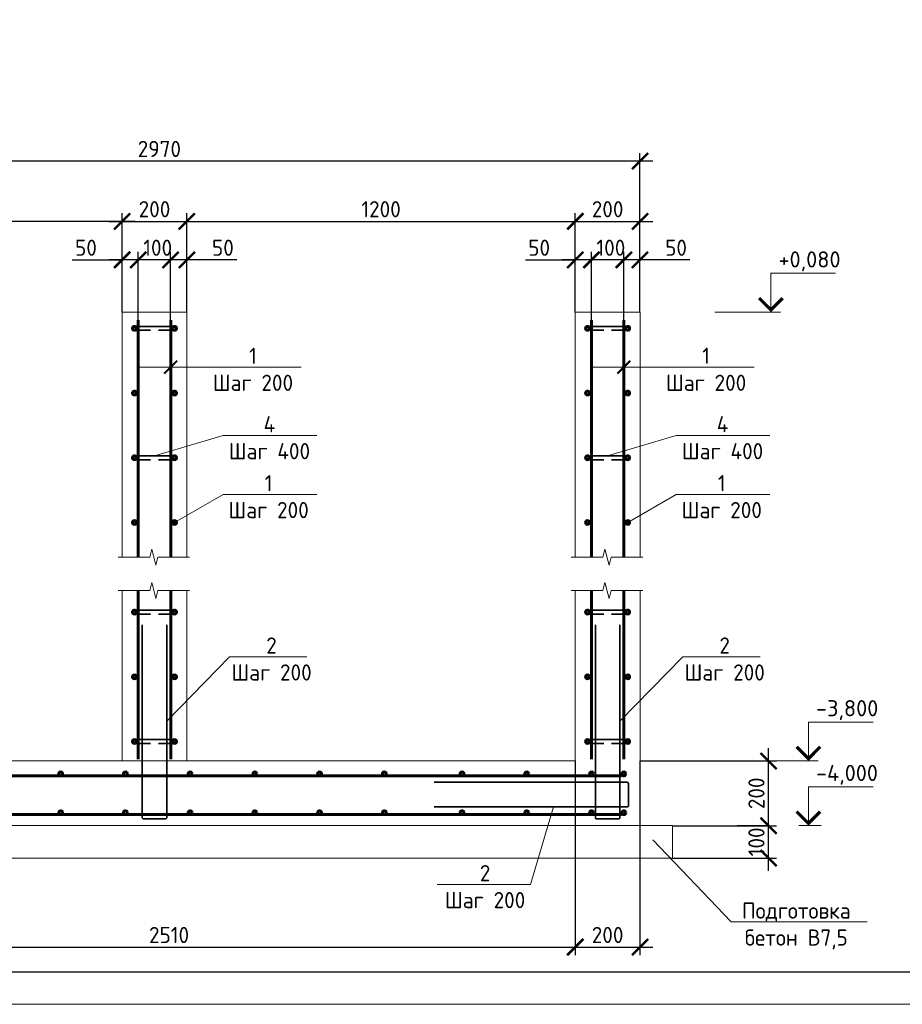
# Model space of a CAD drawing. Header units: millimetres. Extents: x 130535 to 1380046, y -52734 to 121434.
# Tile 34 of 64: x 553967 to 567601, y -7790 to 7424. Entities that reach past the tile are written whole.
import ezdxf
from ezdxf import colors
from ezdxf.entities.mleader import LeaderData, LeaderLine
from ezdxf.math import Vec2, Vec3

# ---------------------------------------------------------------- set-up
doc = ezdxf.new("R2010")
doc.units = ezdxf.units.MM
doc.layers.get('DEFPOINTS').update_dxf_attribs({"color": 1, "lineweight": 0})
for name, color, linetype, lineweight in [('Основная 0.35', 200, 'Continuous', 35), ('Основная 0.60', 142, 'Continuous', 60), ('РАЗМЕРЫ', 1, 'Continuous', 9), ('Разрез жилая часть$0$Отметки', 1, 'Continuous', 20), ('Символы 0.20', 1, 'Continuous', 20), ('Тонкая', 81, 'Continuous', 20), ('Тонкая 0.20', 30, 'Continuous', 20), ('ТОНКИЕ', 7, 'Continuous', 9)]:
    doc.layers.add(name, color=color, linetype=linetype, lineweight=lineweight)
doc.layers.add('ТОЛСТЫЕ_ОСНОВНЫЕ', color=6, linetype='Continuous')
doc.styles.add('GOST-2.304_Type-B', font='GOST Common.ttf')
doc.styles.add('ГОСТ', font='isocpeur.ttf')
doc.dimstyles.new('СПДС', dxfattribs={"dimscale": 100, "dimtxt": 2.5, "dimasz": 2.5, "dimexe": 1.25, "dimexo": 0, "dimtad": 1, "dimdec": 0, "dimtxsty": 'GOST-2.304_Type-B', "dimblk": 'ARCHTICK', "dimcen": 2.5, "dimdle": 2, "dimadec": 0, "dimazin": 2, "dimtfac": 0.75, "dimtdec": 0, "dimtmove": 1, "dimatfit": 3, "dimfxl": 1, "dimtolj": 1, "dimarcsym": 1})

# ---------------------------------------------------------------- blocks, each defined once
blk = doc.blocks.new('*U5')
at = {"layer": 'ТОЛСТЫЕ_ОСНОВНЫЕ', "color": 6}
blk.add_lwpolyline([(20, 5), (589, 5), (589, 415), (20, 415)], close=True, dxfattribs=at)
at = {"layer": 'ТОНКИЕ'}
blk.add_lwpolyline([(0, 0), (594, 0), (594, 420), (0, 420)], close=True, dxfattribs=at)
blk = doc.blocks.new('_ArchTick')
at = {"color": 0, "linetype": 'ByBlock', "const_width": 0.15}
blk.add_lwpolyline([(-0.5, -0.5), (0.5, 0.5)], dxfattribs=at)
blk = doc.blocks.new('_None')
blk = doc.blocks.new('*D376')
at = {"layer": 'DEFPOINTS', "color": 0, "linetype": 'Continuous', "lineweight": 0, "transparency": 16777216}
for p in [(563299, 3712), (563549, 2905), (563299, 2780)]:
    blk.add_point(p, dxfattribs=at)
at = {"layer": 'РАЗМЕРЫ', "color": 0, "linetype": 'Continuous', "lineweight": -2, "transparency": 16777216}
for p, q in [((563299, 2780), (563299, 3837)), ((563549, 2905), (563549, 3837)), ((563749, 3712), (563099, 3712)), ((564319, 3712), (563549, 3712))]:
    blk.add_line(p, q, dxfattribs=at)
at = {"layer": 'РАЗМЕРЫ', "color": 0, "linetype": 'Continuous', "lineweight": -2, "transparency": 16777216, "xscale": 250, "yscale": 250, "zscale": 250, "rotation": 180}
blk.add_blockref('_ArchTick', (563299, 3712), dxfattribs=at)
at = {"layer": 'РАЗМЕРЫ', "color": 0, "linetype": 'Continuous', "lineweight": -2, "transparency": 16777216, "xscale": 250, "yscale": 250, "zscale": 250}
blk.add_blockref('_ArchTick', (563549, 3712), dxfattribs=at)
at = {"layer": 'РАЗМЕРЫ', "color": 0, "linetype": 'Continuous', "lineweight": 0, "transparency": 16777216, "insert": (564106, 3900), "char_height": 250, "attachment_point": 5, "style": 'GOST-2.304_Type-B'}
blk.add_mtext('\\A1;50', dxfattribs=at)
blk = doc.blocks.new('*D377')
at = {"layer": 'DEFPOINTS', "color": 0, "linetype": 'Continuous', "lineweight": 0, "transparency": 16777216}
for p in [(562799, 3712), (562799, 2780), (563299, 2780)]:
    blk.add_point(p, dxfattribs=at)
at = {"layer": 'РАЗМЕРЫ', "color": 0, "linetype": 'Continuous', "lineweight": -2, "transparency": 16777216}
for p, q in [((562799, 2780), (562799, 3837)), ((563299, 2780), (563299, 3837)), ((563499, 3712), (562599, 3712))]:
    blk.add_line(p, q, dxfattribs=at)
at = {"layer": 'РАЗМЕРЫ', "color": 0, "linetype": 'Continuous', "lineweight": -2, "transparency": 16777216, "xscale": 250, "yscale": 250, "zscale": 250, "rotation": 180}
blk.add_blockref('_ArchTick', (562799, 3712), dxfattribs=at)
at = {"layer": 'РАЗМЕРЫ', "color": 0, "linetype": 'Continuous', "lineweight": -2, "transparency": 16777216, "xscale": 250, "yscale": 250, "zscale": 250}
blk.add_blockref('_ArchTick', (563299, 3712), dxfattribs=at)
at = {"layer": 'РАЗМЕРЫ', "color": 0, "linetype": 'Continuous', "lineweight": 0, "transparency": 16777216, "insert": (563099, 3900), "char_height": 250, "attachment_point": 5, "style": 'GOST-2.304_Type-B'}
blk.add_mtext('\\A1;100', dxfattribs=at)
blk = doc.blocks.new('*D378')
at = {"layer": 'DEFPOINTS', "color": 0, "linetype": 'Continuous', "lineweight": 0, "transparency": 16777216}
for p in [(562549, 3712), (562549, 2905), (562799, 2780)]:
    blk.add_point(p, dxfattribs=at)
at = {"layer": 'РАЗМЕРЫ', "color": 0, "linetype": 'Continuous', "lineweight": -2, "transparency": 16777216}
for p, q in [((562549, 2905), (562549, 3837)), ((562799, 2780), (562799, 3837)), ((561779, 3712), (562549, 3712)), ((562999, 3712), (562349, 3712))]:
    blk.add_line(p, q, dxfattribs=at)
at = {"layer": 'РАЗМЕРЫ', "color": 0, "linetype": 'Continuous', "lineweight": -2, "transparency": 16777216, "xscale": 250, "yscale": 250, "zscale": 250, "rotation": 180}
blk.add_blockref('_ArchTick', (562549, 3712), dxfattribs=at)
at = {"layer": 'РАЗМЕРЫ', "color": 0, "linetype": 'Continuous', "lineweight": -2, "transparency": 16777216, "xscale": 250, "yscale": 250, "zscale": 250}
blk.add_blockref('_ArchTick', (562799, 3712), dxfattribs=at)
at = {"layer": 'РАЗМЕРЫ', "color": 0, "linetype": 'Continuous', "lineweight": 0, "transparency": 16777216, "insert": (561991, 3900), "char_height": 250, "attachment_point": 5, "style": 'GOST-2.304_Type-B'}
blk.add_mtext('\\A1;50', dxfattribs=at)
blk = doc.blocks.new('*D379')
at = {"layer": 'DEFPOINTS', "color": 0, "linetype": 'Continuous', "lineweight": 0, "transparency": 16777216}
for p in [(562549, -4030), (549999, -5520), (562549, -6906)]:
    blk.add_point(p, dxfattribs=at)
at = {"layer": 'РАЗМЕРЫ', "color": 0, "linetype": 'Continuous', "lineweight": -2, "transparency": 16777216}
for p, q in [((562549, -4030), (562549, -7031)), ((549999, -5520), (549999, -7031)), ((549799, -6906), (562749, -6906))]:
    blk.add_line(p, q, dxfattribs=at)
at = {"layer": 'РАЗМЕРЫ', "color": 0, "linetype": 'Continuous', "lineweight": -2, "transparency": 16777216, "xscale": 250, "yscale": 250, "zscale": 250, "rotation": 180}
blk.add_blockref('_ArchTick', (549999, -6906), dxfattribs=at)
at = {"layer": 'РАЗМЕРЫ', "color": 0, "linetype": 'Continuous', "lineweight": -2, "transparency": 16777216, "xscale": 250, "yscale": 250, "zscale": 250}
blk.add_blockref('_ArchTick', (562549, -6906), dxfattribs=at)
at = {"layer": 'РАЗМЕРЫ', "color": 0, "linetype": 'Continuous', "lineweight": 0, "transparency": 16777216, "insert": (556274, -6719), "char_height": 250, "attachment_point": 5, "style": 'GOST-2.304_Type-B'}
blk.add_mtext('\\A1;2510', dxfattribs=at)
blk = doc.blocks.new('*D380')
at = {"layer": 'DEFPOINTS', "color": 0, "linetype": 'Continuous', "lineweight": 0, "transparency": 16777216}
for p in [(562549, -4030), (563549, -4030), (563549, -6906)]:
    blk.add_point(p, dxfattribs=at)
at = {"layer": 'РАЗМЕРЫ', "color": 0, "linetype": 'Continuous', "lineweight": -2, "transparency": 16777216}
for p, q in [((562549, -4030), (562549, -7031)), ((563549, -4030), (563549, -7031)), ((562349, -6906), (563749, -6906))]:
    blk.add_line(p, q, dxfattribs=at)
at = {"layer": 'РАЗМЕРЫ', "color": 0, "linetype": 'Continuous', "lineweight": -2, "transparency": 16777216, "xscale": 250, "yscale": 250, "zscale": 250, "rotation": 180}
blk.add_blockref('_ArchTick', (562549, -6906), dxfattribs=at)
at = {"layer": 'РАЗМЕРЫ', "color": 0, "linetype": 'Continuous', "lineweight": -2, "transparency": 16777216, "xscale": 250, "yscale": 250, "zscale": 250}
blk.add_blockref('_ArchTick', (563549, -6906), dxfattribs=at)
at = {"layer": 'РАЗМЕРЫ', "color": 0, "linetype": 'Continuous', "lineweight": 0, "transparency": 16777216, "insert": (563049, -6719), "char_height": 250, "attachment_point": 5, "style": 'GOST-2.304_Type-B'}
blk.add_mtext('\\A1;200', dxfattribs=at)
blk = doc.blocks.new('*D381')
at = {"layer": 'DEFPOINTS', "color": 0, "linetype": 'Continuous', "lineweight": 0, "transparency": 16777216}
for p in [(564049, -5030), (565535, -5030), (564049, -5530)]:
    blk.add_point(p, dxfattribs=at)
at = {"layer": 'РАЗМЕРЫ', "color": 0, "linetype": 'Continuous', "lineweight": -2, "transparency": 16777216}
for p, q in [((565535, -5730), (565535, -4830)), ((564049, -5030), (565660, -5030)), ((564049, -5530), (565660, -5530))]:
    blk.add_line(p, q, dxfattribs=at)
at = {"layer": 'РАЗМЕРЫ', "color": 0, "linetype": 'Continuous', "lineweight": -2, "transparency": 16777216, "xscale": 250, "yscale": 250, "zscale": 250}
for p, rotation in [((565535, -5030), 90), ((565535, -5530), 270)]:
    blk.add_blockref('_ArchTick', p, dxfattribs=dict(at, rotation=rotation))
at = {"layer": 'РАЗМЕРЫ', "color": 0, "linetype": 'Continuous', "lineweight": 0, "transparency": 16777216, "insert": (565348, -5280), "char_height": 250, "attachment_point": 5, "rotation": 90, "style": 'GOST-2.304_Type-B'}
blk.add_mtext('\\A1;100', dxfattribs=at)
blk = doc.blocks.new('*D382')
at = {"layer": 'DEFPOINTS', "color": 0, "linetype": 'Continuous', "lineweight": 0, "transparency": 16777216}
for p in [(563549, -4030), (565535, -4030), (564049, -5030)]:
    blk.add_point(p, dxfattribs=at)
at = {"layer": 'РАЗМЕРЫ', "color": 0, "linetype": 'Continuous', "lineweight": -2, "transparency": 16777216}
for p, q in [((565535, -5230), (565535, -3830)), ((563549, -4030), (565660, -4030)), ((564049, -5030), (565660, -5030))]:
    blk.add_line(p, q, dxfattribs=at)
at = {"layer": 'РАЗМЕРЫ', "color": 0, "linetype": 'Continuous', "lineweight": -2, "transparency": 16777216, "xscale": 250, "yscale": 250, "zscale": 250}
for p, rotation in [((565535, -4030), 90), ((565535, -5030), 270)]:
    blk.add_blockref('_ArchTick', p, dxfattribs=dict(at, rotation=rotation))
at = {"layer": 'РАЗМЕРЫ', "color": 0, "linetype": 'Continuous', "lineweight": 0, "transparency": 16777216, "insert": (565348, -4530), "char_height": 250, "attachment_point": 5, "rotation": 90, "style": 'GOST-2.304_Type-B'}
blk.add_mtext('\\A1;200', dxfattribs=at)
blk = doc.blocks.new('*D363')
at = {"layer": 'DEFPOINTS', "color": 0, "linetype": 'Continuous', "lineweight": 0, "transparency": 16777216}
for p in [(563549, 4307), (562549, 2905), (563549, 2905)]:
    blk.add_point(p, dxfattribs=at)
at = {"layer": 'РАЗМЕРЫ', "color": 0, "linetype": 'Continuous', "lineweight": -2, "transparency": 16777216}
for p, q in [((562549, 2905), (562549, 4432)), ((563549, 2905), (563549, 4432)), ((562349, 4307), (563749, 4307))]:
    blk.add_line(p, q, dxfattribs=at)
at = {"layer": 'РАЗМЕРЫ', "color": 0, "linetype": 'Continuous', "lineweight": -2, "transparency": 16777216, "xscale": 250, "yscale": 250, "zscale": 250, "rotation": 180}
blk.add_blockref('_ArchTick', (562549, 4307), dxfattribs=at)
at = {"layer": 'РАЗМЕРЫ', "color": 0, "linetype": 'Continuous', "lineweight": -2, "transparency": 16777216, "xscale": 250, "yscale": 250, "zscale": 250}
blk.add_blockref('_ArchTick', (563549, 4307), dxfattribs=at)
at = {"layer": 'РАЗМЕРЫ', "color": 0, "linetype": 'Continuous', "lineweight": 0, "transparency": 16777216, "insert": (563049, 4495), "char_height": 250, "attachment_point": 5, "style": 'GOST-2.304_Type-B'}
blk.add_mtext('\\A1;200', dxfattribs=at)
blk = doc.blocks.new('*D362')
at = {"layer": 'DEFPOINTS', "color": 0, "linetype": 'Continuous', "lineweight": 0, "transparency": 16777216}
for p in [(548699, 5238), (548699, 2905), (563549, 2905)]:
    blk.add_point(p, dxfattribs=at)
at = {"layer": 'РАЗМЕРЫ', "color": 0, "linetype": 'Continuous', "lineweight": -2, "transparency": 16777216}
for p, q in [((548699, 2905), (548699, 5363)), ((563549, 2905), (563549, 5363)), ((563749, 5238), (548499, 5238))]:
    blk.add_line(p, q, dxfattribs=at)
at = {"layer": 'РАЗМЕРЫ', "color": 0, "linetype": 'Continuous', "lineweight": -2, "transparency": 16777216, "xscale": 250, "yscale": 250, "zscale": 250, "rotation": 180}
blk.add_blockref('_ArchTick', (548699, 5238), dxfattribs=at)
at = {"layer": 'РАЗМЕРЫ', "color": 0, "linetype": 'Continuous', "lineweight": -2, "transparency": 16777216, "xscale": 250, "yscale": 250, "zscale": 250}
blk.add_blockref('_ArchTick', (563549, 5238), dxfattribs=at)
at = {"layer": 'РАЗМЕРЫ', "color": 0, "linetype": 'Continuous', "lineweight": 0, "transparency": 16777216, "insert": (556124, 5426), "char_height": 250, "attachment_point": 5, "style": 'GOST-2.304_Type-B'}
blk.add_mtext('\\A1;2970', dxfattribs=at)
blk = doc.blocks.new('*D402')
at = {"layer": 'DEFPOINTS', "color": 0, "linetype": 'Continuous', "lineweight": 0, "transparency": 16777216}
for p in [(556299, 3712), (556549, 2905), (556299, 2780)]:
    blk.add_point(p, dxfattribs=at)
at = {"layer": 'РАЗМЕРЫ', "color": 0, "linetype": 'Continuous', "lineweight": -2, "transparency": 16777216}
for p, q in [((556299, 2780), (556299, 3837)), ((556549, 2905), (556549, 3837)), ((556749, 3712), (556099, 3712)), ((557319, 3712), (556549, 3712))]:
    blk.add_line(p, q, dxfattribs=at)
at = {"layer": 'РАЗМЕРЫ', "color": 0, "linetype": 'Continuous', "lineweight": -2, "transparency": 16777216, "xscale": 250, "yscale": 250, "zscale": 250, "rotation": 180}
blk.add_blockref('_ArchTick', (556299, 3712), dxfattribs=at)
at = {"layer": 'РАЗМЕРЫ', "color": 0, "linetype": 'Continuous', "lineweight": -2, "transparency": 16777216, "xscale": 250, "yscale": 250, "zscale": 250}
blk.add_blockref('_ArchTick', (556549, 3712), dxfattribs=at)
at = {"layer": 'РАЗМЕРЫ', "color": 0, "linetype": 'Continuous', "lineweight": 0, "transparency": 16777216, "insert": (557106, 3900), "char_height": 250, "attachment_point": 5, "style": 'GOST-2.304_Type-B'}
blk.add_mtext('\\A1;50', dxfattribs=at)
blk = doc.blocks.new('*D403')
at = {"layer": 'DEFPOINTS', "color": 0, "linetype": 'Continuous', "lineweight": 0, "transparency": 16777216}
for p in [(555799, 3712), (555799, 2780), (556299, 2780)]:
    blk.add_point(p, dxfattribs=at)
at = {"layer": 'РАЗМЕРЫ', "color": 0, "linetype": 'Continuous', "lineweight": -2, "transparency": 16777216}
for p, q in [((555799, 2780), (555799, 3837)), ((556299, 2780), (556299, 3837)), ((556499, 3712), (555599, 3712))]:
    blk.add_line(p, q, dxfattribs=at)
at = {"layer": 'РАЗМЕРЫ', "color": 0, "linetype": 'Continuous', "lineweight": -2, "transparency": 16777216, "xscale": 250, "yscale": 250, "zscale": 250, "rotation": 180}
blk.add_blockref('_ArchTick', (555799, 3712), dxfattribs=at)
at = {"layer": 'РАЗМЕРЫ', "color": 0, "linetype": 'Continuous', "lineweight": -2, "transparency": 16777216, "xscale": 250, "yscale": 250, "zscale": 250}
blk.add_blockref('_ArchTick', (556299, 3712), dxfattribs=at)
at = {"layer": 'РАЗМЕРЫ', "color": 0, "linetype": 'Continuous', "lineweight": 0, "transparency": 16777216, "insert": (556099, 3900), "char_height": 250, "attachment_point": 5, "style": 'GOST-2.304_Type-B'}
blk.add_mtext('\\A1;100', dxfattribs=at)
blk = doc.blocks.new('*D404')
at = {"layer": 'DEFPOINTS', "color": 0, "linetype": 'Continuous', "lineweight": 0, "transparency": 16777216}
for p in [(555549, 3712), (555549, 2905), (555799, 2780)]:
    blk.add_point(p, dxfattribs=at)
at = {"layer": 'РАЗМЕРЫ', "color": 0, "linetype": 'Continuous', "lineweight": -2, "transparency": 16777216}
for p, q in [((555549, 2905), (555549, 3837)), ((555799, 2780), (555799, 3837)), ((554779, 3712), (555549, 3712)), ((555999, 3712), (555349, 3712))]:
    blk.add_line(p, q, dxfattribs=at)
at = {"layer": 'РАЗМЕРЫ', "color": 0, "linetype": 'Continuous', "lineweight": -2, "transparency": 16777216, "xscale": 250, "yscale": 250, "zscale": 250, "rotation": 180}
blk.add_blockref('_ArchTick', (555549, 3712), dxfattribs=at)
at = {"layer": 'РАЗМЕРЫ', "color": 0, "linetype": 'Continuous', "lineweight": -2, "transparency": 16777216, "xscale": 250, "yscale": 250, "zscale": 250}
blk.add_blockref('_ArchTick', (555799, 3712), dxfattribs=at)
at = {"layer": 'РАЗМЕРЫ', "color": 0, "linetype": 'Continuous', "lineweight": 0, "transparency": 16777216, "insert": (554991, 3900), "char_height": 250, "attachment_point": 5, "style": 'GOST-2.304_Type-B'}
blk.add_mtext('\\A1;50', dxfattribs=at)
blk = doc.blocks.new('*D401')
at = {"layer": 'DEFPOINTS', "color": 0, "linetype": 'Continuous', "lineweight": 0, "transparency": 16777216}
for p in [(556549, 4307), (555549, 2905), (556549, 2905)]:
    blk.add_point(p, dxfattribs=at)
at = {"layer": 'РАЗМЕРЫ', "color": 0, "linetype": 'Continuous', "lineweight": -2, "transparency": 16777216}
for p, q in [((555549, 2905), (555549, 4432)), ((556549, 2905), (556549, 4432)), ((555349, 4307), (556749, 4307))]:
    blk.add_line(p, q, dxfattribs=at)
at = {"layer": 'РАЗМЕРЫ', "color": 0, "linetype": 'Continuous', "lineweight": -2, "transparency": 16777216, "xscale": 250, "yscale": 250, "zscale": 250, "rotation": 180}
blk.add_blockref('_ArchTick', (555549, 4307), dxfattribs=at)
at = {"layer": 'РАЗМЕРЫ', "color": 0, "linetype": 'Continuous', "lineweight": -2, "transparency": 16777216, "xscale": 250, "yscale": 250, "zscale": 250}
blk.add_blockref('_ArchTick', (556549, 4307), dxfattribs=at)
at = {"layer": 'РАЗМЕРЫ', "color": 0, "linetype": 'Continuous', "lineweight": 0, "transparency": 16777216, "insert": (556049, 4495), "char_height": 250, "attachment_point": 5, "style": 'GOST-2.304_Type-B'}
blk.add_mtext('\\A1;200', dxfattribs=at)
blk = doc.blocks.new('*D405')
at = {"layer": 'DEFPOINTS', "color": 0, "linetype": 'Continuous', "lineweight": 0, "transparency": 16777216}
for p in [(562549, 4307), (556549, 2905), (562549, 2905)]:
    blk.add_point(p, dxfattribs=at)
at = {"layer": 'РАЗМЕРЫ', "color": 0, "linetype": 'Continuous', "lineweight": -2, "transparency": 16777216}
for p, q in [((556549, 2905), (556549, 4432)), ((562549, 2905), (562549, 4432)), ((556349, 4307), (562749, 4307))]:
    blk.add_line(p, q, dxfattribs=at)
at = {"layer": 'РАЗМЕРЫ', "color": 0, "linetype": 'Continuous', "lineweight": -2, "transparency": 16777216, "xscale": 250, "yscale": 250, "zscale": 250, "rotation": 180}
blk.add_blockref('_ArchTick', (556549, 4307), dxfattribs=at)
at = {"layer": 'РАЗМЕРЫ', "color": 0, "linetype": 'Continuous', "lineweight": -2, "transparency": 16777216, "xscale": 250, "yscale": 250, "zscale": 250}
blk.add_blockref('_ArchTick', (562549, 4307), dxfattribs=at)
at = {"layer": 'РАЗМЕРЫ', "color": 0, "linetype": 'Continuous', "lineweight": 0, "transparency": 16777216, "insert": (559549, 4495), "char_height": 250, "attachment_point": 5, "style": 'GOST-2.304_Type-B'}
blk.add_mtext('\\A1;1200', dxfattribs=at)
blk = doc.blocks.new('*D406')
at = {"layer": 'DEFPOINTS', "color": 0, "linetype": 'Continuous', "lineweight": 0, "transparency": 16777216}
for p in [(548699, 4307), (548699, 2905), (555549, 2905)]:
    blk.add_point(p, dxfattribs=at)
at = {"layer": 'РАЗМЕРЫ', "color": 0, "linetype": 'Continuous', "lineweight": -2, "transparency": 16777216}
for p, q in [((548699, 2905), (548699, 4432)), ((555549, 2905), (555549, 4432)), ((555749, 4307), (548499, 4307))]:
    blk.add_line(p, q, dxfattribs=at)
at = {"layer": 'РАЗМЕРЫ', "color": 0, "linetype": 'Continuous', "lineweight": -2, "transparency": 16777216, "xscale": 250, "yscale": 250, "zscale": 250, "rotation": 180}
blk.add_blockref('_ArchTick', (548699, 4307), dxfattribs=at)
at = {"layer": 'РАЗМЕРЫ', "color": 0, "linetype": 'Continuous', "lineweight": -2, "transparency": 16777216, "xscale": 250, "yscale": 250, "zscale": 250}
blk.add_blockref('_ArchTick', (555549, 4307), dxfattribs=at)
at = {"layer": 'РАЗМЕРЫ', "color": 0, "linetype": 'Continuous', "lineweight": 0, "transparency": 16777216, "insert": (552124, 4495), "char_height": 250, "attachment_point": 5, "style": 'GOST-2.304_Type-B'}
blk.add_mtext('\\A1;1370', dxfattribs=at)

msp = doc.modelspace()

# ---------------------------------------------------------------- linework, layer by layer
at = {"layer": 'Основная 0.35'}
for p, q in [((556359.3, 2684.6), (555739.3, 2684.6)), ((555739.3, 2624.6), (555989.3, 2624.6)), ((556359.3, 2624.6), (556109.3, 2624.6)), ((563359.3, 2684.6), (562739.3, 2684.6)), ((562739.3, 2624.6), (562989.3, 2624.6)), ((563359.3, 2624.6), (563109.3, 2624.6)), ((556359.3, 684.6), (555739.3, 684.6)), ((555739.3, 624.6), (555989.3, 624.6)), ((556359.3, 624.6), (556109.3, 624.6)), ((563359.3, 684.6), (562739.3, 684.6)), ((562739.3, 624.6), (562989.3, 624.6)), ((563359.3, 624.6), (563109.3, 624.6)), ((556359.3, -1699.7), (555739.3, -1699.7)), ((555739.3, -1759.7), (555989.3, -1759.7)), ((556359.3, -1759.7), (556109.3, -1759.7)), ((563359.3, -1699.7), (562739.3, -1699.7)), ((562739.3, -1759.7), (562989.3, -1759.7)), ((563359.3, -1759.7), (563109.3, -1759.7)), ((556359.3, -3699.7), (555739.3, -3699.7)), ((555739.3, -3759.7), (555989.3, -3759.7)), ((556359.3, -3759.7), (556109.3, -3759.7)), ((563359.3, -3699.7), (562739.3, -3699.7)), ((562739.3, -3759.7), (562989.3, -3759.7)), ((563359.3, -3759.7), (563109.3, -3759.7))]:
    msp.add_line(p, q, dxfattribs=at)
for points in [[(556239.3, -1926.7), (556239.3, -4901.7, -0.4142136), (556214.3, -4926.7), (555884.3, -4926.7, -0.4142136), (555859.3, -4901.7), (555859.3, -1926.7)], [(563239.3, -1926.7), (563239.3, -4901.7, -0.4142136), (563214.3, -4926.7), (562884.3, -4926.7, -0.4142136), (562859.3, -4901.7), (562859.3, -1926.7)], [(560371.8, -4360.2), (563346.8, -4360.2, -0.4142136), (563371.8, -4385.2), (563371.8, -4715.2, -0.4142136), (563346.8, -4740.2), (560371.8, -4740.2)]]:
    msp.add_lwpolyline(points, format="xyb", dxfattribs=at)
for centre, start, end in [((555739.3, 2654.6), 90, 270), ((556359.3, 2654.6), 270, 90), ((562739.3, 2654.6), 90, 270), ((563359.3, 2654.6), 270, 90), ((555739.3, -1729.7), 90, 270), ((556359.3, -1729.7), 270, 90), ((562739.3, -1729.7), 90, 270), ((563359.3, -1729.7), 270, 90), ((555739.3, -3729.7), 90, 270), ((556359.3, -3729.7), 270, 90), ((562739.3, -3729.7), 90, 270), ((563359.3, -3729.7), 270, 90)]:
    msp.add_arc(centre, 30, start, end, dxfattribs=at)
at = {"layer": 'Основная 0.60'}
for p, q in [((555799.3, -882.3), (555799.3, 2779.6)), ((556299.3, -882.3), (556299.3, 2779.6)), ((562799.3, -882.3), (562799.3, 2779.6)), ((563299.3, -882.3), (563299.3, 2779.6)), ((555799.3, -4004.7), (555799.3, -1396.4)), ((556299.3, -4004.7), (556299.3, -1396.4)), ((562799.3, -4004.7), (562799.3, -1396.4)), ((563299.3, -4004.7), (563299.3, -1396.4)), ((563265.5, -4259.7), (550124.3, -4259.7)), ((563265.5, -4859.7), (550124.3, -4859.7))]:
    msp.add_line(p, q, dxfattribs=at)
for centre in [(555739.3, 2654.6), (556359.3, 2654.6), (562739.3, 2654.6), (563359.3, 2654.6), (555739.3, 1654.6), (556359.3, 1654.6), (562739.3, 1654.6), (563359.3, 1654.6), (555739.3, 654.6), (556359.3, 654.6), (562739.3, 654.6), (563359.3, 654.6), (555739.3, -345.4), (556359.3, -345.4), (562739.3, -345.4), (563359.3, -345.4), (555739.3, -1729.7), (556359.3, -1729.7), (562739.3, -1729.7), (563359.3, -1729.7), (555739.3, -2729.7), (556359.3, -2729.7), (562739.3, -2729.7), (563359.3, -2729.7), (555739.3, -3729.7), (556359.3, -3729.7), (562739.3, -3729.7), (563359.3, -3729.7), (554599.3, -4229.7), (555599.3, -4229.7), (556599.3, -4229.7), (557599.3, -4229.7), (558599.3, -4229.7), (559599.3, -4229.7), (560799.3, -4229.7), (561799.3, -4229.7), (562799.3, -4229.7), (563299.3, -4229.7), (554599.3, -4829.7), (555599.3, -4829.7), (556599.3, -4829.7), (557599.3, -4829.7), (558599.3, -4829.7), (559599.3, -4829.7), (560799.3, -4829.7), (561799.3, -4829.7), (562799.3, -4829.7), (563299.3, -4829.7)]:
    msp.add_circle(centre, 30, dxfattribs=at)
at = {"layer": 'РАЗМЕРЫ', "linetype": 'Continuous', "lineweight": 0}
for p, q in [((557210, -2421.1), (556239.3, -3414.2)), ((564210, -2421.1), (563239.3, -3414.2))]:
    msp.add_line(p, q, dxfattribs=at)
at = {"layer": 'РАЗМЕРЫ', "color": 3, "linetype": 'Continuous', "lineweight": 0}
msp.add_line((566347.7, -5029.7), (566150.3, -5029.7), dxfattribs=at)
at = {"layer": 'Символы 0.20', "color": 1, "linetype": 'Continuous', "lineweight": 20, "ltscale": 100}
for p, q in [((565571.3, 3504.6), (566571.3, 3504.6)), ((564705.2, 2904.6), (565571.3, 2904.6)), ((566150.3, -3429.7), (567150.3, -3429.7)), ((565284.2, -4029.7), (566150.3, -4029.7)), ((566150.3, -4429.7), (567150.3, -4429.7))]:
    msp.add_line(p, q, dxfattribs=at)
at = {"layer": 'Символы 0.20', "color": 1, "linetype": 'Continuous', "lineweight": 20, "ltscale": 10000}
for p, q in [((565721.3, 2904.6), (565421.3, 2904.6)), ((566300.3, -4029.7), (566000.3, -4029.7)), ((566300.3, -5029.7), (566000.3, -5029.7))]:
    msp.add_line(p, q, dxfattribs=at)
for points in [[(565571.3, 2904.6), (565571.3, 3504.6)], [(566150.3, -4029.7), (566150.3, -3429.7)], [(566150.3, -5029.7), (566150.3, -4429.7)]]:
    msp.add_lwpolyline(points, dxfattribs=at)
at = {"layer": 'Символы 0.20', "color": 1, "linetype": 'Continuous', "lineweight": 20, "ltscale": 10000, "const_width": 50}
for points in [[(565389, 3122.3), (565571.3, 2940), (565753.7, 3122.3)], [(565968, -3812), (566150.3, -3994.4), (566332.6, -3812)], [(565968, -4812), (566150.3, -4994.4), (566332.6, -4812)]]:
    msp.add_lwpolyline(points, dxfattribs=at)
at = {"layer": 'Символы 0.20'}
for points in [[(557210, -2421.1), (558404.6, -2421.1)], [(564210, -2421.1), (565404.6, -2421.1)]]:
    msp.add_lwpolyline(points, dxfattribs=at)
at = {"layer": 'Тонкая'}
for points in [[(555486.8, -882.3), (555561.8, -882.3), (555976.6, -882.3), (556007.8, -757.3), (556070.3, -1007.3), (556101.6, -882.3), (556516.3, -882.3), (556591.3, -882.3)], [(562486.8, -882.3), (562561.8, -882.3), (562976.6, -882.3), (563007.8, -757.3), (563070.3, -1007.3), (563101.6, -882.3), (563516.3, -882.3), (563591.3, -882.3)], [(555486.8, -1396.4), (555561.8, -1396.4), (555976.6, -1396.4), (556007.8, -1271.4), (556070.3, -1521.4), (556101.6, -1396.4), (556516.3, -1396.4), (556591.3, -1396.4)], [(562486.8, -1396.4), (562561.8, -1396.4), (562976.6, -1396.4), (563007.8, -1271.4), (563070.3, -1521.4), (563101.6, -1396.4), (563516.3, -1396.4), (563591.3, -1396.4)]]:
    msp.add_lwpolyline(points, dxfattribs=at)
at = {"layer": 'Тонкая 0.20'}
for p, q in [((555549.3, 2904.6), (556549.3, 2904.6)), ((555549.3, -882.3), (555549.3, 2904.6)), ((556549.3, 2904.6), (556549.3, -882.3)), ((562549.3, 2904.6), (563549.3, 2904.6)), ((562549.3, -882.3), (562549.3, 2904.6)), ((563549.3, 2904.6), (563549.3, -882.3)), ((555549.3, -882.3), (555549.3, -694.5)), ((556549.3, -694.5), (556549.3, -882.3)), ((562549.3, -882.3), (562549.3, -694.5)), ((563549.3, -694.5), (563549.3, -882.3)), ((555549.3, -4029.7), (555549.3, -1396.4)), ((555549.3, -4004.7), (555549.3, -1396.4)), ((556549.3, -1396.4), (556549.3, -4004.7)), ((556549.3, -1396.4), (556549.3, -4029.7)), ((562549.3, -4029.7), (562549.3, -1396.4)), ((562549.3, -4004.7), (562549.3, -1396.4)), ((563549.3, -1396.4), (563549.3, -4004.7)), ((563549.3, -1396.4), (563549.3, -5029.7)), ((549999.3, -4029.7), (562549.3, -4029.7)), ((564049.3, -5029.7), (549999.3, -5029.7)), ((558049.3, -5029.7), (558549.3, -5029.7)), ((564049.3, -5029.7), (564049.3, -5529.7)), ((565049.3, -5029.7), (565549.3, -5029.7)), ((564049.3, -5529.7), (549999.3, -5529.7))]:
    msp.add_line(p, q, dxfattribs=at)

# ---------------------------------------------------------------- block references
at = {"xscale": 100, "yscale": 100, "zscale": 100}
msp.add_blockref('*U5', (539249.9, -7790.1), dxfattribs=at)
msp.add_blockref('*U5', (539249.9, -7790.1), dxfattribs=at)

# ---------------------------------------------------------------- texts
at = {"layer": 'Разрез жилая часть$0$Отметки', "linetype": 'Continuous', "lineweight": 25, "ltscale": 100, "style": 'ГОСТ'}
for s, p in [('+0,080', (565688.8, 3594.6)), ('-3,800', (566267.8, -3339.7)), ('-4,000', (566267.8, -4339.7))]:
    msp.add_text(s, height=250, dxfattribs=at).set_placement(p)
at = {"layer": 'Символы 0.20', "char_height": 250, "attachment_point": 2, "style": 'GOST-2.304_Type-B'}
for insert in [(557857.1, -2121.1), (564857.1, -2121.1)]:
    msp.add_mtext('2\\PШаг 200', dxfattribs=dict(at, insert=insert))

# ---------------------------------------------------------------- dimensions: what is measured, and where the dimension line sits
at = {"layer": 'РАЗМЕРЫ', "color": 3, "linetype": 'Continuous', "lineweight": 0}
for base, p1, p2, picture, middle in [((548699.3, 5238.3), (563549.3, 2904.6), (548699.3, 2904.6), '*D362', (556124.3, 5425.8)), ((548699.3, 4307.1), (555549.3, 2904.6), (548699.3, 2904.6), '*D406', (552124.3, 4494.6)), ((556549.3, 4307.1), (555549.3, 2904.6), (556549.3, 2904.6), '*D401', (556049.3, 4494.6)), ((562549.3, 4307.1), (556549.3, 2904.6), (562549.3, 2904.6), '*D405', (559549.3, 4494.6)), ((563549.3, 4307.1), (562549.3, 2904.6), (563549.3, 2904.6), '*D363', (563049.3, 4494.6))]:
    dim = msp.add_linear_dim(base=base, p1=p1, p2=p2, dimstyle='СПДС', override={"dimlfac": 0.2}, dxfattribs=at)
    dim.commit()
    dim.dimension.update_dxf_attribs({"geometry": picture, "text_midpoint": middle})
for base, p1, p2, angle, picture, middle in [((555549.3, 3712.2), (555799.3, 2779.6), (555549.3, 2904.6), 180, '*D404', (554991.1, 3681.2)), ((555799.3, 3712.2), (556299.3, 2779.6), (555799.3, 2779.6), 180, '*D403', (556099.3, 3712.2)), ((556299.3, 3712.2), (556549.3, 2904.6), (556299.3, 2779.6), 180, '*D402', (557106, 3682.2)), ((562549.3, 3712.2), (562799.3, 2779.6), (562549.3, 2904.6), 180, '*D378', (561991.1, 3681.2)), ((562799.3, 3712.2), (563299.3, 2779.6), (562799.3, 2779.6), 180, '*D377', (563099.3, 3712.2)), ((563299.3, 3712.2), (563549.3, 2904.6), (563299.3, 2779.6), 180, '*D376', (564106, 3682.2)), ((565535.2, -5029.7), (564049.3, -5529.7), (564049.3, -5029.7), 90, '*D381', (565535.2, -5279.7))]:
    dim = msp.add_linear_dim(base=base, p1=p1, p2=p2, angle=angle, dimstyle='СПДС', override={"dimlfac": 0.2}, dxfattribs=at)
    dim.commit()
    dim.dimension.update_dxf_attribs({"geometry": picture, "text_midpoint": middle, "dimtype": 160})
for base, p1, p2, angle, picture, middle in [((565535.2, -4029.7), (564049.3, -5029.7), (563549.3, -4029.7), 90, '*D382', (565347.7, -4529.7)), ((562549.3, -6906.1), (549999.3, -5520.5), (562549.3, -4029.7), 180, '*D379', (556274.3, -6718.6)), ((563549.3, -6906.1), (562549.3, -4029.7), (563549.3, -4029.7), 180, '*D380', (563049.3, -6718.6))]:
    dim = msp.add_linear_dim(base=base, p1=p1, p2=p2, angle=angle, dimstyle='СПДС', override={"dimlfac": 0.2}, dxfattribs=at)
    dim.commit()
    dim.dimension.update_dxf_attribs({"geometry": picture, "text_midpoint": middle})

# ---------------------------------------------------------------- leaders
at = {"layer": 'Символы 0.20', "ltscale": 100}
ml = msp.add_multileader_mtext('Standard', dxfattribs=at)
ml.set_content('Щебень фр.20-40', color=256, style='ГОСТ')
ml.set_leader_properties(color=256, linetype='ByLayer', lineweight=-1)
ml.set_arrow_properties(name='NONE')
ml.build(insert=Vec2(0, 0))
ml.multileader.update_dxf_attribs({"text_left_attachment_type": 6, "text_right_attachment_type": 6, "dogleg_length": 2.5, "arrow_head_size": 45, "scale": 100})
ctx = ml.context
ctx.base_point, ctx.scale, ctx.char_height, ctx.arrow_head_size, ctx.landing_gap_size, ctx.plane_origin = Vec3(443794.3, 5890.3), 100, 300, 45, 22.5, Vec3(437897.8, 2579.9)
ctx.left_attachment, ctx.right_attachment = 6, 6
notes = []
notes.append((ctx, [(1, (1, 1, 0), (443544.3, 5890.3), (1, 0), 250, [(0, [(441793.3, 7316.8)], 0, [])])]))
ctx.mtext.insert, ctx.mtext.width, ctx.mtext.flow_direction = Vec3(443816.8, 6280.3), 2129.129, 5
ml = msp.add_multileader_mtext('Standard', dxfattribs=at)
ml.set_content('Щебень фр.20-40', color=256, style='ГОСТ')
ml.set_leader_properties(color=256, linetype='ByLayer', lineweight=-1)
ml.set_arrow_properties(name='NONE')
ml.build(insert=Vec2(0, 0))
ml.multileader.update_dxf_attribs({"text_left_attachment_type": 6, "text_right_attachment_type": 6, "dogleg_length": 2.5, "arrow_head_size": 45, "scale": 100})
ctx = ml.context
ctx.base_point, ctx.scale, ctx.char_height, ctx.arrow_head_size, ctx.landing_gap_size, ctx.plane_origin = Vec3(378255, 5560.4), 100, 300, 45, 22.5, Vec3(372358.5, 2249.9)
ctx.left_attachment, ctx.right_attachment = 6, 6
notes.append((ctx, [(1, (1, 1, 0), (378005, 5560.4), (1, 0), 250, [(0, [(376254, 6986.9)], 0, [])])]))
ctx.mtext.insert, ctx.mtext.width, ctx.mtext.flow_direction = Vec3(378277.5, 5950.4), 2129.129, 5
at = {"layer": 'Символы 0.20'}
ml = msp.add_multileader_mtext('Standard', dxfattribs=at)
ml.set_content('1\\PШаг 200', color=256, style='GOST-2.304_Type-B')
ml.set_leader_properties(color=256, linetype='ByLayer', lineweight=-1)
ml.set_arrow_properties(name='ARCHTICK')
ml.build(insert=Vec2(0, 0))
ml.multileader.update_dxf_attribs({"text_left_attachment_type": 6, "text_right_attachment_type": 6, "dogleg_length": 1, "arrow_head_size": 200, "scale": 20})
ctx = ml.context
ctx.base_point, ctx.scale, ctx.char_height, ctx.arrow_head_size, ctx.landing_gap_size, ctx.plane_origin = Vec3(556968.2, 2054.9), 20, 250, 200, 9, Vec3(544449.3, 7970.5)
ctx.left_attachment, ctx.right_attachment, ctx.text_align_type = 6, 6, 1
notes.append((ctx, [(1, (1, 1, 0), (556868.2, 2054.9), (1, 0), 100, [(1, [(556299.3, 2054.9), (555799.3, 2054.9)], 0, [])])]))
ctx.mtext.insert, ctx.mtext.alignment, ctx.mtext.flow_direction = Vec3(557570, 2354.9), 2, 5
ml = msp.add_multileader_mtext('Standard', dxfattribs=at)
ml.set_content('1\\PШаг 200', color=256, style='GOST-2.304_Type-B')
ml.set_leader_properties(color=256, linetype='ByLayer', lineweight=-1)
ml.set_arrow_properties(name='ARCHTICK')
ml.build(insert=Vec2(0, 0))
ml.multileader.update_dxf_attribs({"text_left_attachment_type": 6, "text_right_attachment_type": 6, "dogleg_length": 1, "arrow_head_size": 200, "scale": 20})
ctx = ml.context
ctx.base_point, ctx.scale, ctx.char_height, ctx.arrow_head_size, ctx.landing_gap_size, ctx.plane_origin = Vec3(563968.2, 2054.9), 20, 250, 200, 9, Vec3(551449.3, 7970.5)
ctx.left_attachment, ctx.right_attachment, ctx.text_align_type = 6, 6, 1
notes.append((ctx, [(1, (1, 1, 0), (563868.2, 2054.9), (1, 0), 100, [(1, [(563299.3, 2054.9), (562799.3, 2054.9)], 0, [])])]))
ctx.mtext.insert, ctx.mtext.alignment, ctx.mtext.flow_direction = Vec3(564570, 2354.9), 2, 5
ml = msp.add_multileader_mtext('Standard', dxfattribs=at)
ml.set_content('4\\PШаг 400', color=256, style='GOST-2.304_Type-B')
ml.set_leader_properties(color=256, linetype='ByLayer', lineweight=-1)
ml.set_arrow_properties(name='NONE')
ml.build(insert=Vec2(0, 0))
ml.multileader.update_dxf_attribs({"text_left_attachment_type": 6, "text_right_attachment_type": 6, "dogleg_length": 1, "arrow_head_size": 18, "scale": 20})
ctx = ml.context
ctx.base_point, ctx.scale, ctx.char_height, ctx.arrow_head_size, ctx.landing_gap_size, ctx.plane_origin = Vec3(557210, 998.2), 20, 250, 18, 9, Vec3(544509.3, 2860.4)
ctx.left_attachment, ctx.right_attachment, ctx.text_align_type = 6, 6, 1
notes.append((ctx, [(0, (1, 1, 0), (557110, 998.2), (1, 0), 100, [(0, [(556049.3, 684.6)], 0, [])])]))
ctx.mtext.insert, ctx.mtext.alignment, ctx.mtext.flow_direction = Vec3(557824.3, 1298.2), 2, 5
ml = msp.add_multileader_mtext('Standard', dxfattribs=at)
ml.set_content('4\\PШаг 400', color=256, style='GOST-2.304_Type-B')
ml.set_leader_properties(color=256, linetype='ByLayer', lineweight=-1)
ml.set_arrow_properties(name='NONE')
ml.build(insert=Vec2(0, 0))
ml.multileader.update_dxf_attribs({"text_left_attachment_type": 6, "text_right_attachment_type": 6, "dogleg_length": 1, "arrow_head_size": 18, "scale": 20})
ctx = ml.context
ctx.base_point, ctx.scale, ctx.char_height, ctx.arrow_head_size, ctx.landing_gap_size, ctx.plane_origin = Vec3(564210, 998.2), 20, 250, 18, 9, Vec3(551509.3, 2860.4)
ctx.left_attachment, ctx.right_attachment, ctx.text_align_type = 6, 6, 1
notes.append((ctx, [(0, (1, 1, 0), (564110, 998.2), (1, 0), 100, [(0, [(563049.3, 684.6)], 0, [])])]))
ctx.mtext.insert, ctx.mtext.alignment, ctx.mtext.flow_direction = Vec3(564824.3, 1298.2), 2, 5
ml = msp.add_multileader_mtext('Standard', dxfattribs=at)
ml.set_content('1\\PШаг 200', color=256, style='GOST-2.304_Type-B')
ml.set_leader_properties(color=256, linetype='ByLayer', lineweight=-1)
ml.set_arrow_properties(name='NONE')
ml.build(insert=Vec2(0, 0))
ml.multileader.update_dxf_attribs({"text_left_attachment_type": 6, "text_right_attachment_type": 6, "dogleg_length": 1, "arrow_head_size": 18, "scale": 20})
ctx = ml.context
ctx.base_point, ctx.scale, ctx.char_height, ctx.arrow_head_size, ctx.landing_gap_size, ctx.plane_origin = Vec3(557210, 88), 20, 250, 18, 9, Vec3(544509.3, 5570.3)
ctx.left_attachment, ctx.right_attachment, ctx.text_align_type = 6, 6, 1
notes.append((ctx, [(0, (1, 1, 0), (557110, 88), (1, 0), 100, [(0, [(556359.3, -345.4)], 0, [])])]))
ctx.mtext.insert, ctx.mtext.alignment, ctx.mtext.flow_direction = Vec3(557811.8, 388), 2, 5
ml = msp.add_multileader_mtext('Standard', dxfattribs=at)
ml.set_content('1\\PШаг 200', color=256, style='GOST-2.304_Type-B')
ml.set_leader_properties(color=256, linetype='ByLayer', lineweight=-1)
ml.set_arrow_properties(name='NONE')
ml.build(insert=Vec2(0, 0))
ml.multileader.update_dxf_attribs({"text_left_attachment_type": 6, "text_right_attachment_type": 6, "dogleg_length": 1, "arrow_head_size": 18, "scale": 20})
ctx = ml.context
ctx.base_point, ctx.scale, ctx.char_height, ctx.arrow_head_size, ctx.landing_gap_size, ctx.plane_origin = Vec3(564210, 88), 20, 250, 18, 9, Vec3(551509.3, 5570.3)
ctx.left_attachment, ctx.right_attachment, ctx.text_align_type = 6, 6, 1
notes.append((ctx, [(0, (1, 1, 0), (564110, 88), (1, 0), 100, [(0, [(563359.3, -345.4)], 0, [])])]))
ctx.mtext.insert, ctx.mtext.alignment, ctx.mtext.flow_direction = Vec3(564811.8, 388), 2, 5
ml = msp.add_multileader_mtext('Standard', dxfattribs=at)
ml.set_content('2\\PШаг 200', color=256, style='GOST-2.304_Type-B')
ml.set_leader_properties(color=256, linetype='ByLayer', lineweight=-1)
ml.set_arrow_properties(name='NONE')
ml.build(insert=Vec2(0, 0))
ml.multileader.update_dxf_attribs({"text_left_attachment_type": 6, "text_right_attachment_type": 6, "dogleg_length": 1, "arrow_head_size": 18, "scale": 20})
ctx = ml.context
ctx.base_point, ctx.scale, ctx.char_height, ctx.arrow_head_size, ctx.landing_gap_size, ctx.plane_origin = Vec3(560554.5, -5938.4), 20, 250, 18, 9, Vec3(546614.8, -555.1)
ctx.left_attachment, ctx.right_attachment, ctx.text_align_type = 6, 6, 1
notes.append((ctx, [(1, (1, 1, 0), (561858.1, -5938.4), (-1, 0), 100, [(0, [(562211.2, -4740.2)], 0, [])])]))
ctx.mtext.insert, ctx.mtext.alignment, ctx.mtext.flow_direction = Vec3(561156.3, -5638.4), 2, 5
ml = msp.add_multileader_mtext('Standard', dxfattribs=at)
ml.set_content('Подготовка\\Pбетон В7,5', color=256, style='GOST-2.304_Type-B')
ml.set_leader_properties(color=256, linetype='ByLayer', lineweight=-1)
ml.set_arrow_properties(name='NONE')
ml.build(insert=Vec2(0, 0))
ml.multileader.update_dxf_attribs({"text_left_attachment_type": 6, "text_right_attachment_type": 6, "dogleg_length": 1, "arrow_head_size": 18, "scale": 20})
ctx = ml.context
ctx.base_point, ctx.scale, ctx.char_height, ctx.arrow_head_size, ctx.landing_gap_size, ctx.plane_origin = Vec3(565055, -6517.3), 20, 250, 18, 9, Vec3(554908.2, -2498.2)
ctx.left_attachment, ctx.right_attachment, ctx.text_align_type = 6, 6, 1
notes.append((ctx, [(1, (1, 1, 0), (564955, -6517.3), (1, 0), 100, [(0, [(563744.8, -5246.9)], 0, [])])]))
ctx.mtext.insert, ctx.mtext.alignment, ctx.mtext.flow_direction = Vec3(565964, -6217.3), 2, 5
for ctx, leaders in notes:
    for number, flags, end, landing, length, lines in leaders:
        leader = LeaderData()
        leader.index, (leader.has_last_leader_line, leader.has_dogleg_vector, leader.attachment_direction) = number, flags
        leader.last_leader_point, leader.dogleg_vector, leader.dogleg_length = Vec3(end), Vec3(landing), length
        for number, points, colour, breaks in lines:
            line = LeaderLine()
            line.index, line.vertices, line.color, line.breaks = number, Vec3.list(points), colors.encode_raw_color(colour), breaks
            leader.lines.append(line)
        ctx.leaders.append(leader)

doc.saveas('drawing.dxf')
